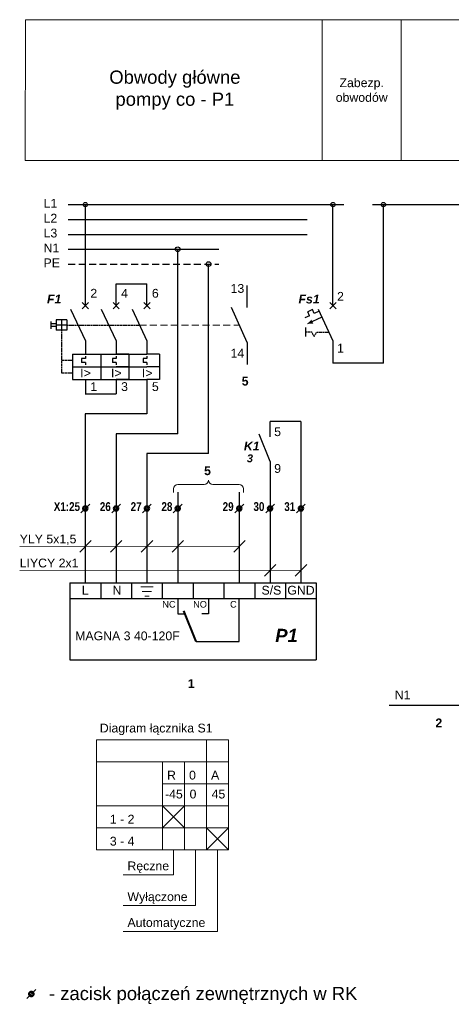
# Model space of a CAD drawing. Header units: millimetres. Extents: x 618 to 865, y 58 to 281.
# Tile 1 of 2: x 618 to 716, y 58 to 281. Entities that reach past the tile are written whole.
import ezdxf

# ---------------------------------------------------------------- set-up
doc = ezdxf.new("R2010")
doc.units = ezdxf.units.MM
doc.header["$LTSCALE"] = 0.25
doc.header["$MEASUREMENT"] = 0
doc.linetypes.add('HIDDEN', pattern=[9.525, 6.35, -3.175])
for name, color, linetype, lineweight in [('Elementy', 3, 'Continuous', 30), ('Opisy', 2, 'Continuous', 20), ('Połączenia', 1, 'Continuous', 25), ('Tabelka', 7, 'Continuous', 20)]:
    doc.layers.add(name, color=color, linetype=linetype, lineweight=lineweight)
for name, color, linetype in [('schrack-additional', 7, 'Continuous'), ('schrack-artno', 7, 'Continuous'), ('schrack-descr', 7, 'Continuous'), ('schrack-symbol', 7, 'Continuous'), ('SCHRACK_S', 1, 'Continuous')]:
    doc.layers.add(name, color=color, linetype=linetype)
doc.styles.add('p', font='arial.ttf', dxfattribs={"height": 3})
doc.styles.add('pd', font='arialbi.ttf', dxfattribs={"height": 3})
doc.styles.add('pm', font='arial.ttf', dxfattribs={"height": 2})
doc.styles.add('pmb', font='arialbd.ttf', dxfattribs={"height": 2})
doc.styles.add('Projekt', font='arial.ttf', dxfattribs={"height": 3})
doc.styles.add('Projekt duzy', font='arialbi.ttf', dxfattribs={"height": 4})
doc.styles.add('Projekt mały', font='arial.ttf', dxfattribs={"height": 2})
doc.styles.get("Standard").update_dxf_attribs({"font": 'arial.ttf', "height": 8})
doc.styles.add('styl', font='simplex_.ttf')

# ---------------------------------------------------------------- blocks, each defined once
blk = doc.blocks.new('BE400301_w')
at = {"layer": 'SCHRACK_S'}
for p, q in [((0, -5), (0, 0)), ((7, -5), (7, 0)), ((14, -5), (14, 0)), ((0, -13), (0, -16)), ((7, -13), (7, -16)), ((14, -13), (14, -16))]:
    blk.add_line(p, q, dxfattribs=at)
at = {"layer": 'SCHRACK_S', "color": 4}
for p, q in [((0.71, -5.71), (-0.71, -4.29)), ((-0.71, -5.71), (0.71, -4.29)), ((6.29, -5.71), (7.71, -4.29)), ((7.71, -5.71), (6.29, -4.29)), ((14.71, -5.71), (13.29, -4.29)), ((13.29, -5.71), (14.71, -4.29)), ((-7.86, -8.55), (-7.86, -10.2)), ((-4.22, -8.17), (-6.62, -8.17)), ((-6.62, -8.17), (-6.62, -10.57)), ((-5.42, -8.17), (-5.42, -10.57)), ((-4.22, -8.17), (-4.22, -10.57)), ((-6.62, -9.07), (-7.86, -9.07)), ((-6.62, -9.68), (-7.86, -9.68)), ((-4.22, -9.37), (-6.62, -9.37)), ((-4.22, -10.57), (-6.62, -10.57)), ((-2.89, -16), (-2.89, -18.88)), ((0, -17.01), (-0.86, -17.01)), ((-0.86, -17.01), (-0.86, -17.87)), ((0, -17.87), (-0.86, -17.87)), ((0, -16), (7, -16)), ((0, -16.43), (0, -17.01)), ((0, -17.87), (0, -18.45)), ((3.5, -16), (3.5, -21.76)), ((6.14, -17.01), (6.14, -17.87)), ((7, -17.01), (6.14, -17.01)), ((7, -17.87), (6.14, -17.87)), ((7, -16), (14, -16)), ((7, -16.43), (7, -17.01)), ((7, -17.87), (7, -18.45)), ((9.89, -16), (9.89, -21.76)), ((13.14, -17.01), (13.14, -17.87)), ((14, -17.01), (13.14, -17.01)), ((14, -17.87), (13.14, -17.87)), ((14, -16.43), (14, -17.01)), ((14, -17.87), (14, -18.45)), ((16.89, -16), (16.89, -21.76)), ((-2.89, -18.88), (-2.89, -21.76)), ((0, -18.88), (7, -18.88)), ((7, -18.88), (14, -18.88)), ((0, -21.76), (7, -21.76)), ((7, -21.76), (14, -21.76))]:
    blk.add_line(p, q, dxfattribs=at)
at = {"layer": 'SCHRACK_S', "color": 1}
for p, q in [((-3.38, -5.75), (0, -13)), ((3.62, -5.75), (7, -13)), ((10.62, -5.75), (14, -13)), ((0, -21.76), (0, -25)), ((7, -21.76), (7, -25)), ((14, -21.76), (14, -25))]:
    blk.add_line(p, q, dxfattribs=at)
at = {"layer": 'SCHRACK_S', "color": 4, "linetype": 'HIDDEN', "ltscale": 0.1}
for p, q in [((-5.42, -10.57), (-5.42, -20.32)), ((-4.22, -9.37), (-1.69, -9.37)), ((-1.69, -9.37), (5.31, -9.37)), ((5.31, -9.37), (12.31, -9.37)), ((-2.89, -17.44), (-5.42, -17.44)), ((-2.89, -20.32), (-5.42, -20.32))]:
    blk.add_line(p, q, dxfattribs=at)
at = {"layer": 'SCHRACK_S', "color": 4, "linetype": 'Continuous'}
for p, q in [((-2.89, -16), (0, -16)), ((9.89, -16), (7, -16)), ((16.89, -16), (14, -16)), ((-2.89, -18.88), (0, -18.88)), ((9.89, -18.88), (7, -18.88)), ((16.89, -18.88), (14, -18.88)), ((-2.89, -21.76), (0, -21.76)), ((9.89, -21.76), (7, -21.76)), ((16.89, -21.76), (14, -21.76))]:
    blk.add_line(p, q, dxfattribs=at)
at = {"layer": 'schrack-additional', "style": 'styl', "flags": 8}
blk.add_attdef('ADDITIONAL', (19, -13.1), '', height=1.7, dxfattribs=at)
at = {"layer": 'schrack-artno', "style": 'styl'}
for tag, p, flags in [('ART_NO', (19, -10.4), 8), ('ARTICLE_NUMBER', (19, -15.8), 3)]:
    blk.add_attdef(tag, p, '', height=1.7, dxfattribs=dict(at, flags=flags))
at = {"layer": 'schrack-descr', "style": 'styl', "flags": 8}
blk.add_attdef('DESCRIPTION', (19, -7.7), '', height=1.7, dxfattribs=at)
at = {"layer": 'schrack-symbol', "style": 'styl', "flags": 8}
blk.add_attdef('SYMBOL', (19, -5), '', height=2.5, dxfattribs=at)
at = {"layer": 'SCHRACK_S', "color": 3}
for s, p in [('2', (1.13, -3.16)), ('4', (8.13, -3.16)), ('6', (15.13, -3.16)), ('1', (1.13, -24.36)), ('3', (8.13, -24.36)), ('5', (15.13, -24.36))]:
    blk.add_text(s, height=2, dxfattribs=at).set_placement(p)
at = {"layer": 'SCHRACK_S', "color": 4}
for p in [(-1.17, -21.27), (5.83, -21.27), (12.83, -21.27)]:
    blk.add_text('I>', height=2.016, dxfattribs=at).set_placement(p)
blk = doc.blocks.new('STYK1Z')
at = {"layer": 'SCHRACK_S'}
for p, q in [((10, 4), (10, 9)), ((10, -4), (6.42, 4)), ((10, -4), (10, -9))]:
    blk.add_line(p, q, dxfattribs=at)
blk = doc.blocks.new('BS618106_w')
at = {"layer": 'SCHRACK_S'}
for p, q in [((0, -5), (0, 0)), ((0, -13), (0, -18))]:
    blk.add_line(p, q, dxfattribs=at)
at = {"layer": 'SCHRACK_S', "color": 4}
for p, q in [((-0.71, -5.71), (0.71, -4.29)), ((0.71, -5.71), (-0.71, -4.29)), ((-4.66, -5.84), (-5.75, -6.35)), ((-5.33, -7.26), (-5.75, -6.35)), ((-4.24, -6.75), (-4.66, -5.84)), ((-3.15, -6.24), (-4.24, -6.75)), ((-5.33, -7.26), (-6.41, -7.76)), ((-2.53, -7.58), (-5.79, -9.1)), ((-6.27, -9.97), (-6.27, -11.97))]:
    blk.add_line(p, q, dxfattribs=at)
at = {"layer": 'SCHRACK_S', "color": 1}
blk.add_line((-3.38, -5.75), (0, -13), dxfattribs=at)
at = {"layer": 'SCHRACK_S', "color": 4, "linetype": 'HIDDEN', "ltscale": 0.05}
for p, q in [((-4.84, -10.97), (-6.27, -10.97)), ((-4.27, -11.97), (-4.84, -10.97)), ((-4.27, -11.97), (-3.69, -10.97))]:
    blk.add_line(p, q, dxfattribs=at)
at = {"layer": 'SCHRACK_S', "color": 4, "linetype": 'HIDDEN', "ltscale": 0.1}
blk.add_line((-3.69, -10.97), (-0.95, -10.97), dxfattribs=at)
at = {"layer": 'SCHRACK_S', "color": 4}
blk.add_lwpolyline([(-5.79, -9.1, 0, 1, 0), (-4.7, -8.59, 1, 1, 0)], format="xyseb", dxfattribs=at)
at = {"layer": 'schrack-additional', "style": 'styl', "flags": 8}
blk.add_attdef('ADDITIONAL', (3, -13.1), '', height=1.7, dxfattribs=at)
at = {"layer": 'schrack-artno', "style": 'styl'}
for tag, p, flags in [('ART_NO', (3, -10.4), 8), ('ARTICLE_NUMBER', (3, -15.8), 3)]:
    blk.add_attdef(tag, p, '', height=1.7, dxfattribs=dict(at, flags=flags))
at = {"layer": 'schrack-descr', "style": 'styl', "flags": 8}
blk.add_attdef('DESCRIPTION', (3, -7.7), '', height=1.7, dxfattribs=at)
at = {"layer": 'schrack-symbol', "style": 'styl', "flags": 8}
blk.add_attdef('SYMBOL', (3, -5), '', height=2.5, dxfattribs=at)
at = {"layer": 'SCHRACK_S', "color": 3}
for s, p in [('2', (0.93, -3.86)), ('1', (0.93, -15.63))]:
    blk.add_text(s, height=2, dxfattribs=at).set_placement(p)
blk = doc.blocks.new('zacisk')
blk.add_line((1, 1), (-1, -1))
at = {"lineweight": 50}
blk.add_circle((0, 0), 0.5, dxfattribs=at)
blk = doc.blocks.new('styk zwierny')
at = {"lineweight": 40}
blk.add_line((0, 0), (-4, 10), dxfattribs=at)
blk = doc.blocks.new('NO')
at = {"layer": 'SCHRACK_S'}
for p, q in [((1287.07, 181.95), (1287.07, 186.95)), ((1287.07, 173.95), (1283.54, 182.85)), ((1287.07, 173.95), (1287.07, 168.95))]:
    blk.add_line(p, q, dxfattribs=at)

msp = doc.modelspace()

# ---------------------------------------------------------------- linework, layer by layer
at = {"layer": 'Elementy'}
for p, q in [((629.43, 153.54), (685.43, 153.54)), ((629.43, 153.54), (629.43, 136.04)), ((636.43, 153.54), (636.43, 150.04)), ((643.43, 153.54), (643.43, 150.04)), ((650.43, 153.54), (650.43, 150.04)), ((657.43, 153.54), (657.43, 150.04)), ((664.43, 153.54), (664.43, 150.04)), ((671.43, 153.54), (671.43, 150.04)), ((678.43, 153.54), (678.43, 150.04)), ((685.43, 153.54), (685.43, 136.04)), ((629.43, 150.04), (685.43, 150.04)), ((629.43, 136.04), (685.43, 136.04))]:
    msp.add_line(p, q, dxfattribs=at)
at = {"layer": 'Elementy', "linetype": 'Continuous'}
for p, q in [((653.93, 150.04), (653.93, 146.54)), ((660.93, 150.04), (660.93, 146.54)), ((667.93, 140.24), (667.93, 150.04)), ((653.93, 146.54), (655.47, 146.54)), ((660.93, 146.54), (659.39, 146.54)), ((658.13, 140.24), (667.93, 140.24))]:
    msp.add_line(p, q, dxfattribs=at)
at = {"layer": 'Elementy', "linetype": 'Continuous', "lineweight": 30}
for centre, radius in [((632.94, 239.48), 0.49), ((689.22, 239.48), 0.49), ((700.69, 239.48), 0.49), ((653.94, 229.34), 0.528), ((660.94, 225.96), 0.528)]:
    msp.add_circle(centre, radius, dxfattribs=at)
at = {"layer": 'Opisy', "lineweight": 20}
for p, q in [((619.26, 249.48), (619.33, 281.48)), ((619.33, 281.48), (800.48, 281.48)), ((686.75, 249.48), (686.75, 281.48)), ((704.75, 249.48), (704.75, 281.48)), ((800.48, 249.48), (619.26, 249.48)), ((634.27, 163.19), (631.65, 160.57)), ((641.27, 163.19), (638.65, 160.57)), ((648.27, 163.19), (645.65, 160.57)), ((655.27, 163.19), (652.65, 160.57)), ((669.27, 163.19), (666.65, 160.57)), ((676.27, 157.74), (673.65, 155.12)), ((683.27, 157.74), (680.65, 155.12)), ((635.51, 92.89), (635.51, 117.89)), ((635.51, 117.89), (665.51, 117.89)), ((660.51, 117.89), (660.51, 92.89)), ((665.51, 117.89), (665.51, 92.89)), ((635.51, 112.89), (665.51, 112.89)), ((650.51, 112.89), (650.51, 102.89)), ((655.51, 112.89), (655.51, 92.89)), ((650.51, 107.89), (665.51, 107.89)), ((635.51, 102.89), (665.51, 102.89)), ((650.51, 102.89), (655.51, 97.89)), ((655.51, 102.89), (650.51, 97.89)), ((650.51, 102.89), (650.51, 92.89)), ((635.51, 97.89), (665.51, 97.89)), ((660.51, 97.89), (665.51, 92.89)), ((665.51, 97.89), (660.51, 92.89)), ((635.51, 92.89), (665.51, 92.89)), ((653.01, 92.89), (653.01, 87.27)), ((658.01, 92.89), (658.01, 80.27)), ((663.01, 92.89), (663.01, 74.4)), ((653.01, 87.27), (641.51, 87.27)), ((658.01, 80.27), (641.51, 80.27)), ((663.01, 74.4), (641.51, 74.4))]:
    msp.add_line(p, q, dxfattribs=at)
at = {"layer": 'Opisy'}
for p, q in [((619.33, 281.48), (784.75, 281.48)), ((784.75, 249.48), (619.26, 249.48)), ((652.99, 174.12), (652.99, 174.92)), ((653.99, 175.92), (659.93, 175.92)), ((667.88, 175.92), (661.93, 175.92)), ((668.88, 174.12), (668.88, 174.92)), ((618.07, 161.85), (667.93, 161.9)), ((618.07, 156.4), (681.93, 156.46))]:
    msp.add_line(p, q, dxfattribs=at)
at = {"layer": 'Opisy', "linetype": 'HIDDEN'}
msp.add_line((645.25, 212.13), (667.93, 212.13), dxfattribs=at)
at = {"layer": 'Opisy', "linetype": 'Continuous'}
for p, q in [((645.53, 152.66), (648.33, 152.66)), ((645.88, 151.61), (647.98, 151.61)), ((646.93, 150.56), (646.44, 150.56)), ((646.93, 150.56), (647.42, 150.56))]:
    msp.add_line(p, q, dxfattribs=at)
at = {"layer": 'Opisy'}
for centre, start, end in [((659.93, 176.92), 270, 0), ((661.93, 176.92), 180, 270), ((653.99, 174.92), 90, 180), ((667.88, 174.92), 0, 90)]:
    msp.add_arc(centre, 1, start, end, dxfattribs=at)
at = {"layer": 'Połączenia', "lineweight": 30}
for p, q in [((629.05, 239.48), (691.69, 239.48)), ((698.23, 239.48), (790.79, 239.48)), ((629.05, 236.1), (683.39, 236.1)), ((629.05, 232.72), (683.39, 232.72)), ((629.05, 229.34), (663.31, 229.34))]:
    msp.add_line(p, q, dxfattribs=at)
at = {"layer": 'Połączenia'}
for p, q in [((632.94, 221.5), (632.94, 239.48)), ((689.22, 221.5), (689.22, 239.48)), ((700.69, 203.5), (700.69, 239.48)), ((653.93, 187.45), (653.94, 229.34)), ((660.93, 182.92), (660.94, 225.96)), ((639.94, 221.5), (646.94, 221.5)), ((700.69, 203.5), (689.22, 203.5)), ((632.93, 196.5), (639.93, 196.5)), ((646.93, 196.5), (646.93, 191.98)), ((646.93, 191.98), (632.93, 191.98)), ((646.93, 191.98), (632.93, 191.98)), ((632.93, 191.98), (632.93, 153.54)), ((681.93, 190.23), (674.93, 190.23)), ((681.93, 190.23), (681.93, 153.54)), ((653.93, 187.45), (639.93, 187.45)), ((639.93, 187.45), (639.93, 153.54)), ((653.93, 187.45), (639.93, 187.45)), ((639.93, 187.45), (639.93, 153.54)), ((660.93, 182.92), (646.93, 182.92)), ((646.93, 182.92), (646.93, 153.54)), ((660.93, 182.92), (646.93, 182.92)), ((646.93, 182.92), (646.93, 153.54)), ((674.93, 177.63), (674.93, 153.54)), ((632.93, 174.08), (632.93, 153.54)), ((653.93, 174.19), (653.93, 153.54)), ((653.93, 174.19), (653.93, 153.54)), ((667.93, 174.19), (667.93, 153.54)), ((667.93, 174.19), (667.93, 153.54)), ((702.01, 125.75), (790.47, 125.75))]:
    msp.add_line(p, q, dxfattribs=at)
at = {"layer": 'Połączenia', "linetype": 'HIDDEN', "lineweight": 30}
msp.add_line((629.05, 225.96), (663.31, 225.96), dxfattribs=at)

# ---------------------------------------------------------------- block references
at = {"layer": 'Elementy'}
for p in [(632.93, 170.46), (639.93, 170.46), (646.93, 170.46), (653.93, 170.46), (667.93, 170.46), (674.93, 170.46), (681.93, 170.46), (620.66, 60.17)]:
    msp.add_blockref('zacisk', p, dxfattribs=at)
at = {"layer": 'Elementy', "linetype": 'Continuous', "xscale": 0.7000000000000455, "yscale": 0.7000000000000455, "zscale": 0.7000000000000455}
msp.add_blockref('styk zwierny', (658.13, 140.24), dxfattribs=at)
at = {"layer": 'Opisy'}
msp.add_blockref('BS618106_w', (689.22, 221.5), dxfattribs=at)
at = {"layer": 'Połączenia', "xscale": 0.7, "yscale": 0.7, "zscale": 0.7}
msp.add_blockref('NO', (-226.01, 59.37), dxfattribs=at)
at = {"layer": 'SCHRACK_S', "color": 4}
msp.add_blockref('STYK1Z', (659.72, 212.13), dxfattribs=at)
at = {"layer": 'Tabelka'}
msp.add_blockref('BE400301_w', (632.94, 221.5), dxfattribs=at)

# ---------------------------------------------------------------- texts
at = {"layer": 'Opisy', "linetype": 'Continuous', "lineweight": 60, "style": 'Projekt'}
for s, p in [('L1', (623.45, 238.78)), ('L2', (623.45, 235.4)), ('L3', (623.45, 232.02)), ('N1', (623.45, 228.64)), ('PE', (623.45, 225.26)), ('YLY 5x1,5', (618.02, 162.53)), ('LIYCY 2x1', (618.02, 157.07)), ('N1', (703.26, 127.11))]:
    msp.add_text(s, height=2, dxfattribs=at).set_placement(p)
at = {"layer": 'Opisy'}
for s, p in [('13', (665.95, 219.44)), ('14', (665.95, 204.75))]:
    msp.add_text(s, height=2, dxfattribs=at).set_placement(p)
at = {"layer": 'Opisy', "linetype": 'Continuous'}
for s, height, style, p in [('F1', 2, 'Projekt duzy', (624.22, 217.03)), ('Fs1', 2, 'Projekt duzy', (681.38, 217.03)), ('5', 2, 'Projekt', (675.86, 186.9)), ('K1', 2, 'Projekt duzy', (668.97, 183.65)), ('3', 1.8, 'Projekt duzy', (669.65, 180.95)), ('9', 2, 'Projekt', (675.86, 178.55)), ('L', 2, 'Projekt', (632.13, 150.89)), ('N', 2, 'Projekt', (639.13, 150.89)), ('S/S', 2, 'Projekt', (672.98, 150.89)), ('GND', 2, 'Projekt', (678.84, 150.89)), ('NC', 1.5, 'Projekt mały', (650.43, 147.94)), ('NO', 1.5, 'Projekt mały', (657.43, 147.94)), ('C', 1.5, 'Projekt mały', (665.83, 147.94)), ('MAGNA 3 40-120F', 2, 'Projekt', (630.63, 140.52))]:
    msp.add_text(s, height=height, dxfattribs=dict(at, style=style)).set_placement(p)
at = {"layer": 'Opisy', "lineweight": 20}
for s, height, style, p in [('5', 2, 'pmb', (668.48, 198.38)), ('5', 2, 'pmb', (659.93, 178.03)), ('P1', 3, 'pd', (676.1, 140.12)), ('1', 2, 'pmb', (656.21, 129.68)), ('1', 2, 'pmb', (656.21, 129.68)), ('Diagram łącznika S1', 2, 'Projekt', (636.23, 119.58)), ('2', 2, 'pmb', (712.5, 120.75)), ('R', 2, 'Projekt', (651.51, 108.89)), ('0', 2, 'Projekt', (656.51, 108.89)), ('A', 2, 'Projekt', (661.51, 108.89)), ('-45', 2, 'Projekt', (651.05, 104.59)), ('0', 2, 'Projekt', (656.63, 104.59)), ('45', 2, 'Projekt', (661.63, 104.59)), ('1 - 2', 2, 'Projekt', (638.51, 98.89)), ('3 - 4', 2, 'Projekt', (638.51, 93.89)), ('Ręczne', 2, 'Projekt', (642.51, 88.27)), ('Wyłączone', 2, 'Projekt', (642.51, 81.27)), ('Automatyczne', 2, 'Projekt', (642.51, 75.4)), ('- zacisk połączeń zewnętrznych w RK', 3, 'p', (624.67, 58.79))]:
    msp.add_text(s, height=height, dxfattribs=dict(at, style=style)).set_placement(p)
at = {"layer": 'Opisy', "lineweight": 20, "style": 'pmb', "width": 0.8}
for s, p in [('X1:25', (625.77, 169.89)), ('26', (636.24, 169.89)), ('27', (643.24, 169.89)), ('28', (650.24, 169.89)), ('29', (664.15, 169.89)), ('30', (671.15, 169.89)), ('31', (678.15, 169.89))]:
    msp.add_text(s, height=2, dxfattribs=at).set_placement(p)
at = {"layer": 'Opisy', "insert": (653.29, 265.48), "char_height": 3, "width": 52, "attachment_point": 5, "style": 'pm'}
msp.add_mtext('{\\fArial|b0|i0|c238|p34;Obwody główne\\Ppompy co - P1}', dxfattribs=at)
at = {"layer": 'Opisy', "lineweight": 20, "insert": (695.75, 265.48), "char_height": 2, "width": 15, "attachment_point": 5, "style": 'pm'}
msp.add_mtext('{\\fArial|b0|i0|c238|p34;Zabezp.\\Pobwodów}', dxfattribs=at)

doc.saveas('drawing.dxf')
